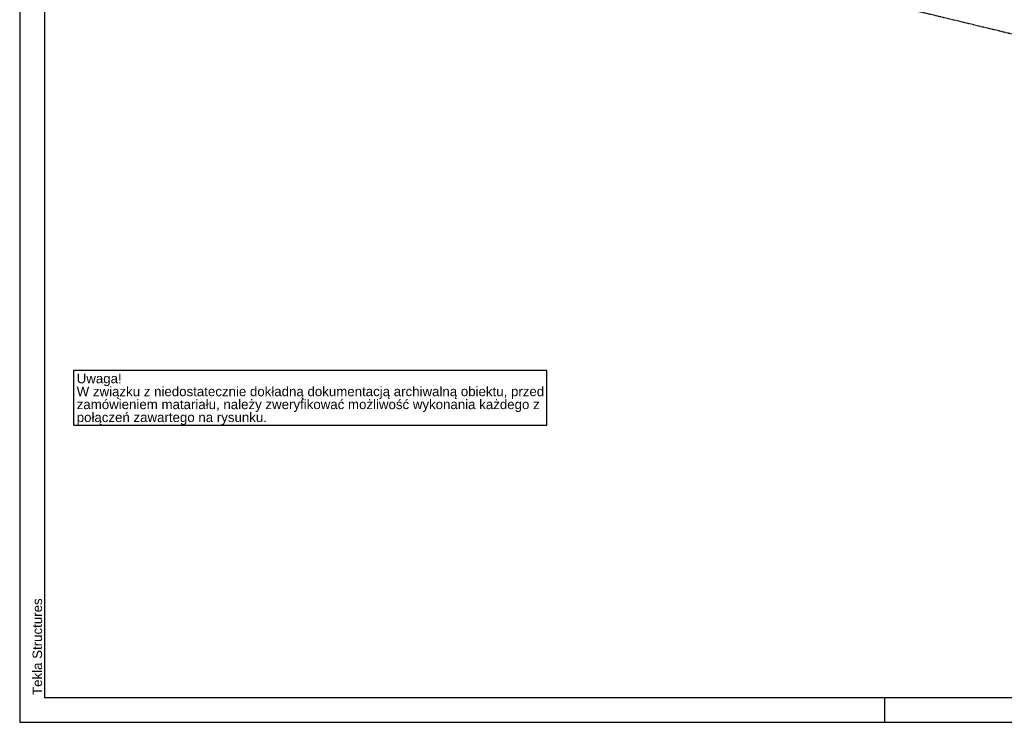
# Model space of a CAD drawing. Header units: millimetres. Extents: x 0 to 5940, y 0 to 4200.
# Tile 1 of 14: x 0 to 1981, y 0 to 1413. Entities that reach past the tile are written whole.
import ezdxf

# ---------------------------------------------------------------- set-up
doc = ezdxf.new("R2010")
doc.units = ezdxf.units.MM
doc.linetypes.add('DXK_LINE_DOT4', pattern=[0.9408, 0.4704, -0.4704])
doc.styles.add('Arial', font='ARIAL.TTF', dxfattribs={"height": 0.2})

# ---------------------------------------------------------------- blocks, each defined once
blk = doc.blocks.new('Unknown-3252056-1268')
at = {"color": 7, "linetype": 'Continuous'}
for p, q in [((0, 4200), (0, 0)), ((50, 4150), (50, 50)), ((50, 50), (5890, 50)), ((1740, 0), (1740, 50)), ((0, 0), (5940, 0))]:
    blk.add_line(p, q, dxfattribs=at)
at = {"color": 174, "linetype": 'Continuous', "style": 'Arial'}
blk.add_text('Tekla Structures', height=19.102, rotation=90, dxfattribs=at).set_placement((45, 55))
blk = doc.blocks.new('Part-3252056-4026 - 1291')
at = {"color": 6, "linetype": 'DXK_LINE_DOT4'}
blk.add_line((127.2, 1835), (2361.5, 1296.6), dxfattribs=at)
blk = doc.blocks.new('Text-3252056-5418')
at = {"color": 0, "linetype": 'Continuous'}
blk.add_wipeout([(497.1, 603.9), (497.1, 623.9), (114.7, 623.9), (114.7, 603.9)], dxfattribs=at)
at = {"color": 30, "linetype": 'Continuous'}
blk.add_line((108.7, 597.9), (1060.2, 597.9), dxfattribs=at)
at = {"color": 0, "linetype": 'Continuous'}
blk.add_wipeout([(1045.3, 629.9), (1045.3, 649.9), (114.7, 649.9), (114.7, 629.9)], dxfattribs=at)
at = {"color": 7, "linetype": 'Continuous', "style": 'Arial'}
blk.add_text('połączeń zawartego na rysunku.', height=19.102, dxfattribs=at).set_placement((114.7, 603.9))
at = {"color": 0, "linetype": 'Continuous'}
blk.add_wipeout([(1054.2, 655.9), (1054.2, 675.9), (114.7, 675.9), (114.7, 655.9)], dxfattribs=at)
at = {"color": 30, "linetype": 'Continuous'}
blk.add_line((1060.2, 597.9), (1060.2, 707.9), dxfattribs=at)
at = {"color": 7, "linetype": 'Continuous', "style": 'Arial'}
blk.add_text('zamówieniem matariału, należy zweryfikować możliwość wykonania każdego z', height=19.102, dxfattribs=at).set_placement((114.7, 629.9))
at = {"color": 0, "linetype": 'Continuous'}
blk.add_wipeout([(205.1, 681.9), (205.1, 701.9), (114.7, 701.9), (114.7, 681.9)], dxfattribs=at)
at = {"color": 30, "linetype": 'Continuous'}
for p, q in [((108.7, 707.9), (1060.2, 707.9)), ((108.7, 597.9), (108.7, 707.9))]:
    blk.add_line(p, q, dxfattribs=at)
at = {"color": 7, "linetype": 'Continuous', "style": 'Arial'}
for s, height, p in [('Uwaga!', 19.1, (114.7, 681.9)), ('W związku z niedostatecznie dokładną dokumentacją archiwalną obiektu, przed', 19.102, (114.7, 655.9))]:
    blk.add_text(s, height=height, dxfattribs=at).set_placement(p)

msp = doc.modelspace()

# ---------------------------------------------------------------- block references
for name in ['Unknown-3252056-1268', 'Part-3252056-4026 - 1291']:
    msp.add_blockref(name, (0, 0))

# ---------------------------------------------------------------- next in the draw order: block references
msp.add_blockref('Text-3252056-5418', (0, 0))

doc.saveas('drawing.dxf')
